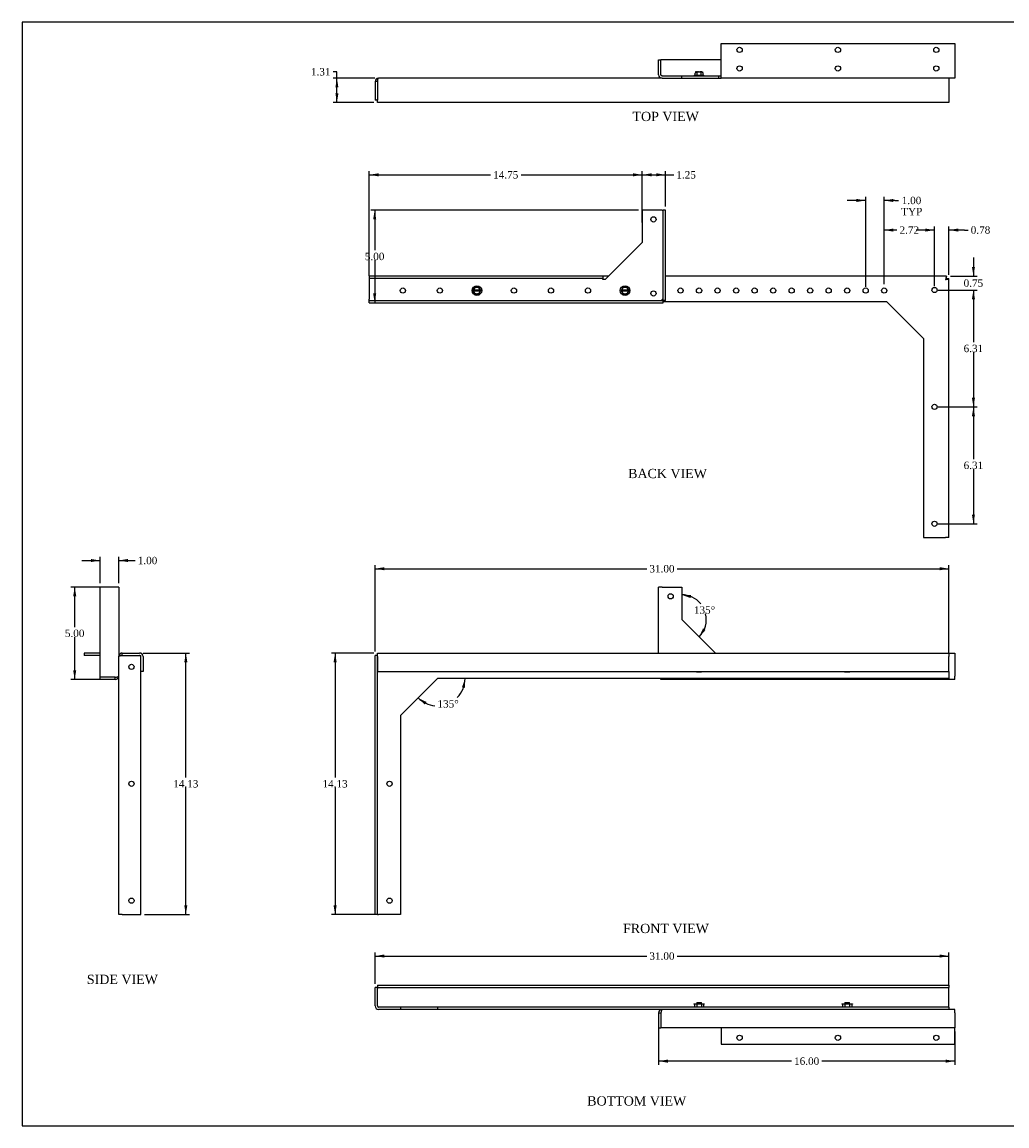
# Model space of a CAD drawing. Header units: inches. Extents: x 0.2 to 89.8, y -0.5 to 59.8.
# Tile 1 of 4: x 0.2 to 53.4, y 0.2 to 59.8. Entities that reach past the tile are written whole.
import ezdxf
from ezdxf.enums import TextEntityAlignment as Align

# ---------------------------------------------------------------- set-up
doc = ezdxf.new("R2010")
doc.units = ezdxf.units.IN
doc.header["$MEASUREMENT"] = 0
for name, color, linetype in [('COM55554-6', 7, 'Continuous'), ('COM55555-6', 7, 'Continuous'), ('Default', 7, 'Continuous'), ('NTS16535', 7, 'Continuous'), ('SCC17994', 7, 'Continuous')]:
    doc.layers.add(name, color=color, linetype=linetype)
doc.styles.add('SEACAD_Times_New_Roman', font='times.ttf')
doc.dimstyles.new('HAMMOND_(STH_-_66x44)', dxfattribs={"dimtxt": 0.4, "dimasz": 0.5, "dimexe": 0.2, "dimexo": 0.2, "dimgap": 0.1, "dimtad": 0, "dimtih": 1, "dimtoh": 1, "dimzin": 0, "dimdsep": 46, "dimtxsty": 'SEACAD_Times_New_Roman', "dimblk1": '_SE_FILLED', "dimblk2": '_SE_FILLED', "dimsah": 1, "dimcen": 0.2, "dimadec": 0, "dimazin": 0, "dimtfac": 0.8, "dimtofl": 0, "dimtmove": 0, "dimatfit": 3, "dimfxl": 1, "dimtolj": 1, "dimtzin": 0, "dimarcsym": 0})

# ---------------------------------------------------------------- blocks, each defined once
blk = doc.blocks.new('SE')
at = {"layer": 'COM55554-6', "color": 7, "linetype": 'Continuous'}
for p, q in [((34.622, 25.703), (34.622, 29.268)), ((34.807, 29.268), (34.622, 29.268)), ((34.807, 29.268), (35.872, 29.268)), ((35.872, 29.268), (35.872, 27.518)), ((35.872, 27.518), (37.687, 25.703)), ((37.997, 25.703), (37.997, 25.703)), ((37.997, 25.703), (50.622, 25.703)), ((50.622, 25.703), (50.622, 25.518)), ((50.622, 25.518), (50.622, 24.453)), ((50.622, 24.268), (50.622, 24.453)), ((34.747, 24.268), (34.747, 24.328)), ((50.622, 24.268), (34.747, 24.268))]:
    blk.add_line(p, q, dxfattribs=at)
blk.add_circle((35.272, 28.768), 0.141, dxfattribs=at)
blk.add_open_spline([(34.778, 24.327), (34.778, 24.325), (34.777, 24.324), (34.772, 24.305), (34.767, 24.292), (34.757, 24.273), (34.752, 24.268), (34.747, 24.268)], degree=3, knots=[0.4782694, 0.4782694, 0.4782694, 0.4782694, 0.5, 0.5, 0.75, 0.75, 1, 1, 1, 1], dxfattribs=at)
at = {"layer": 'COM55555-6', "color": 7, "linetype": 'Continuous'}
for p, q in [((19.432, 25.703), (50.307, 25.703)), ((19.432, 25.518), (19.432, 25.703)), ((50.307, 25.703), (50.307, 25.518)), ((19.432, 25.578), (19.307, 25.578)), ((19.307, 11.578), (19.307, 25.578)), ((19.432, 11.578), (19.432, 25.578)), ((19.432, 25.518), (19.432, 24.703)), ((50.307, 24.703), (50.307, 25.518)), ((19.432, 24.703), (50.307, 24.703)), ((50.307, 24.703), (50.307, 24.328)), ((22.682, 24.328), (20.682, 22.328)), ((50.307, 24.328), (22.682, 24.328)), ((20.682, 22.328), (20.682, 11.578)), ((19.432, 11.578), (19.307, 11.578)), ((19.432, 11.578), (19.492, 11.578)), ((20.682, 11.578), (19.492, 11.578))]:
    blk.add_line(p, q, dxfattribs=at)
for centre in [(20.087, 18.64), (20.087, 12.328)]:
    blk.add_circle(centre, 0.141, dxfattribs=at)
at = {"layer": 'NTS16535', "color": 7, "linetype": 'Continuous'}
for p, q in [((36.653, 24.703), (36.667, 24.68)), ((36.667, 24.68), (36.947, 24.68)), ((36.947, 24.68), (36.961, 24.703)), ((44.653, 24.703), (44.667, 24.68)), ((44.667, 24.68), (44.947, 24.68)), ((44.947, 24.68), (44.961, 24.703))]:
    blk.add_line(p, q, dxfattribs=at)
blk = doc.blocks.new('SE2')
at = {"layer": 'COM55554-6', "color": 7, "linetype": 'Continuous'}
for p, q in [((4.459, 24.393), (4.459, 29.268)), ((5.274, 29.268), (4.459, 29.268)), ((5.459, 29.268), (5.274, 29.268)), ((5.459, 29.268), (5.459, 25.518)), ((4.459, 25.703), (3.584, 25.703)), ((3.584, 25.703), (3.584, 25.578)), ((4.459, 25.578), (3.584, 25.578)), ((4.459, 24.268), (4.459, 24.393)), ((5.274, 24.393), (4.459, 24.393)), ((5.274, 24.393), (4.459, 24.393)), ((5.274, 24.268), (4.459, 24.268)), ((5.274, 24.268), (5.274, 24.393))]:
    blk.add_line(p, q, dxfattribs=at)
for radius, end in [(0.185, 0), (0.06, 293.25672)]:
    blk.add_arc((5.274, 24.453), radius, 270, end, dxfattribs=at)
blk.add_open_spline([(5.274, 24.393), (5.298, 24.398), (5.322, 24.403), (5.367, 24.413), (5.388, 24.418), (5.422, 24.428), (5.436, 24.433), (5.454, 24.443), (5.459, 24.448), (5.459, 24.453)], degree=3, knots=[0, 0, 0, 0, 0.25, 0.25, 0.5, 0.5, 0.75, 0.75, 1, 1, 1, 1], dxfattribs=at)
at = {"layer": 'COM55555-6', "color": 7, "linetype": 'Continuous'}
for p, q in [((5.644, 25.703), (6.587, 25.703)), ((5.644, 25.578), (5.644, 25.703)), ((5.459, 11.578), (5.459, 25.518)), ((5.644, 25.578), (6.647, 25.578)), ((5.644, 25.578), (6.587, 25.578)), ((6.647, 11.578), (6.647, 25.578)), ((6.772, 25.518), (6.772, 24.703)), ((6.772, 24.703), (6.647, 24.703)), ((5.644, 11.578), (5.459, 11.578)), ((5.644, 11.578), (6.647, 11.578))]:
    blk.add_line(p, q, dxfattribs=at)
for centre in [(6.145, 24.953), (6.145, 18.64), (6.145, 12.328)]:
    blk.add_circle(centre, 0.141, dxfattribs=at)
for centre, radius, start, end in [((5.644, 25.518), 0.185, 90, 180), ((6.587, 25.518), 0.185, 0, 90), ((5.644, 25.518), 0.06, 90, 113.25672), ((6.587, 25.518), 0.06, 86.50872, 90)]:
    blk.add_arc(centre, radius, start, end, dxfattribs=at)
blk.add_open_spline([(5.459, 25.518), (5.459, 25.523), (5.464, 25.528), (5.482, 25.538), (5.496, 25.543), (5.53, 25.553), (5.551, 25.558), (5.596, 25.568), (5.62, 25.573), (5.644, 25.578)], degree=3, knots=[0, 0, 0, 0, 0.25, 0.25, 0.5, 0.5, 0.75, 0.75, 1, 1, 1, 1], dxfattribs=at)
blk = doc.blocks.new('SE3')
at = {"layer": 'COM55554-6', "color": 7, "linetype": 'Continuous'}
for p, q in [((37.997, 56.934), (37.997, 58.624)), ((37.997, 58.624), (50.622, 58.624)), ((50.622, 58.624), (50.622, 56.934)), ((34.622, 57.749), (34.747, 57.749)), ((34.622, 56.934), (34.622, 57.749)), ((34.747, 56.934), (34.747, 57.749)), ((37.997, 57.749), (34.747, 57.749)), ((34.747, 56.934), (34.747, 57.749)), ((34.807, 56.874), (35.872, 56.874)), ((34.807, 56.749), (35.872, 56.749)), ((35.872, 56.874), (37.872, 56.874)), ((35.872, 56.749), (35.872, 56.874)), ((35.872, 56.749), (37.872, 56.749)), ((37.872, 56.874), (37.997, 56.874)), ((37.872, 56.749), (37.872, 56.874)), ((37.872, 56.749), (37.997, 56.749)), ((37.997, 56.749), (37.997, 56.934)), ((50.622, 56.749), (37.997, 56.749)), ((50.622, 56.934), (50.622, 56.749))]:
    blk.add_line(p, q, dxfattribs=at)
for centre in [(38.997, 58.279), (44.309, 58.279), (49.622, 58.279), (38.997, 57.279), (44.309, 57.279), (49.622, 57.279)]:
    blk.add_circle(centre, 0.141, dxfattribs=at)
for radius in [0.185, 0.06]:
    blk.add_arc((34.807, 56.934), radius, 180, 270, dxfattribs=at)
blk.add_open_spline([(34.807, 56.874), (34.802, 56.874), (34.797, 56.876), (34.787, 56.882), (34.782, 56.886), (34.772, 56.897), (34.767, 56.904), (34.757, 56.918), (34.752, 56.926), (34.747, 56.934)], degree=3, knots=[0, 0, 0, 0, 0.25, 0.25, 0.5, 0.5, 0.75, 0.75, 1, 1, 1, 1], dxfattribs=at)
blk.add_open_spline([(34.752, 56.911), (34.75, 56.919), (34.749, 56.926), (34.747, 56.934)], degree=3, dxfattribs=at)
at = {"layer": 'COM55555-6', "color": 7, "linetype": 'Continuous'}
for p, q in [((34.807, 56.749), (19.492, 56.749)), ((50.307, 56.749), (50.307, 56.564)), ((19.432, 56.564), (19.307, 56.564)), ((19.307, 56.564), (19.307, 55.561)), ((19.432, 56.564), (19.432, 55.561)), ((19.432, 56.564), (19.432, 55.621)), ((50.307, 56.564), (50.307, 55.621)), ((19.432, 55.561), (19.307, 55.561)), ((19.432, 55.436), (19.432, 55.621)), ((50.307, 55.621), (50.307, 55.436)), ((50.307, 55.436), (19.432, 55.436))]:
    blk.add_line(p, q, dxfattribs=at)
for radius, start in [(0.185, 90), (0.06, 156.74328)]:
    blk.add_arc((19.492, 56.564), radius, start, 180, dxfattribs=at)
blk.add_open_spline([(19.432, 56.564), (19.437, 56.588), (19.442, 56.612), (19.452, 56.657), (19.457, 56.678), (19.467, 56.712), (19.472, 56.726), (19.482, 56.744), (19.487, 56.749), (19.492, 56.749)], degree=3, knots=[0, 0, 0, 0, 0.25, 0.25, 0.5, 0.5, 0.75, 0.75, 1, 1, 1, 1], dxfattribs=at)
at = {"layer": 'SCC17994', "color": 7, "linetype": 'Continuous'}
for p, q in [((36.547, 56.917), (37.067, 56.917)), ((36.547, 56.917), (36.547, 56.874)), ((36.615, 57.044), (36.592, 57.019)), ((36.592, 56.917), (36.592, 57.019)), ((36.615, 57.094), (36.615, 57.044)), ((36.621, 57.094), (36.627, 57.094)), ((36.627, 57.094), (36.665, 57.094)), ((36.665, 57.094), (36.769, 57.094)), ((36.699, 56.917), (36.699, 57.069)), ((36.769, 57.094), (36.845, 57.094)), ((36.845, 57.094), (36.949, 57.094)), ((36.914, 56.917), (36.914, 57.069)), ((36.949, 57.094), (36.987, 57.094)), ((36.987, 57.094), (36.993, 57.094)), ((36.999, 57.094), (36.999, 57.044)), ((36.999, 57.044), (37.022, 57.019)), ((37.022, 56.917), (37.022, 57.019)), ((37.067, 56.874), (37.067, 56.917))]:
    blk.add_line(p, q, dxfattribs=at)
for centre, radius, start, end in [((36.626, 57.019), 0.0753, 89.11959, 98.07639), ((36.988, 57.019), 0.0754, 81.92956, 90.87447)]:
    blk.add_arc(centre, radius, start, end, dxfattribs=at)
for points, knots in [([(36.621, 57.094), (36.62, 57.094), (36.619, 57.094), (36.617, 57.094), (36.616, 57.094), (36.615, 57.094)], [0, 0, 0, 0, 0.5, 0.5, 1, 1, 1, 1]), ([(36.699, 57.069), (36.699, 57.073), (36.699, 57.076), (36.697, 57.081), (36.695, 57.083), (36.691, 57.088), (36.688, 57.09), (36.678, 57.094), (36.671, 57.094), (36.665, 57.094)], [0, 0, 0, 0, 0.125, 0.125, 0.25, 0.25, 0.5, 0.5, 1, 1, 1, 1]), ([(36.769, 57.094), (36.762, 57.094), (36.756, 57.094), (36.743, 57.094), (36.736, 57.093), (36.723, 57.09), (36.716, 57.088), (36.708, 57.083), (36.705, 57.081), (36.701, 57.076), (36.699, 57.073), (36.699, 57.069)], [0, 0, 0, 0, 0.25, 0.25, 0.5, 0.5, 0.75, 0.75, 0.875, 0.875, 1, 1, 1, 1]), ([(36.914, 57.069), (36.914, 57.073), (36.913, 57.076), (36.909, 57.081), (36.906, 57.083), (36.9, 57.087), (36.897, 57.088), (36.891, 57.09), (36.888, 57.091), (36.878, 57.093), (36.871, 57.094), (36.858, 57.094), (36.851, 57.094), (36.845, 57.094)], [0, 0, 0, 0, 0.125, 0.125, 0.25, 0.25, 0.375, 0.375, 0.5, 0.5, 0.75, 0.75, 1, 1, 1, 1]), ([(36.949, 57.094), (36.946, 57.094), (36.943, 57.094), (36.936, 57.094), (36.933, 57.093), (36.926, 57.09), (36.923, 57.088), (36.919, 57.083), (36.917, 57.081), (36.915, 57.076), (36.914, 57.073), (36.914, 57.069)], [0, 0, 0, 0, 0.25, 0.25, 0.5, 0.5, 0.75, 0.75, 0.875, 0.875, 1, 1, 1, 1]), ([(36.993, 57.094), (36.994, 57.094), (36.995, 57.094), (36.997, 57.094), (36.998, 57.094), (36.999, 57.094)], [0, 0, 0, 0, 0.5, 0.5, 1, 1, 1, 1])]:
    blk.add_open_spline(points, degree=3, knots=knots, dxfattribs=at)
blk = doc.blocks.new('SE4')
at = {"layer": 'COM55554-6', "color": 7, "linetype": 'Continuous'}
for p, q in [((34.622, 6.269), (34.622, 5.454)), ((34.622, 6.269), (34.747, 6.269)), ((34.747, 6.269), (34.747, 5.454)), ((34.747, 6.269), (34.747, 5.454)), ((50.622, 6.454), (50.307, 6.454)), ((50.622, 6.269), (50.622, 6.454)), ((50.622, 6.269), (50.622, 5.454)), ((34.622, 5.454), (34.747, 5.454)), ((50.622, 5.454), (34.747, 5.454)), ((37.997, 5.454), (37.997, 4.579)), ((50.622, 4.579), (50.622, 5.454)), ((37.997, 4.579), (50.622, 4.579))]:
    blk.add_line(p, q, dxfattribs=at)
for centre in [(38.997, 4.924), (44.309, 4.924), (49.622, 4.924)]:
    blk.add_circle(centre, 0.141, dxfattribs=at)
for radius, start in [(0.185, 90), (0.06, 156.74328)]:
    blk.add_arc((34.807, 6.269), radius, start, 180, dxfattribs=at)
blk.add_open_spline([(34.807, 6.454), (34.802, 6.454), (34.797, 6.449), (34.787, 6.43), (34.782, 6.417), (34.772, 6.382), (34.767, 6.362), (34.757, 6.317), (34.752, 6.293), (34.747, 6.269)], degree=3, knots=[0, 0, 0, 0, 0.25, 0.25, 0.5, 0.5, 0.75, 0.75, 1, 1, 1, 1], dxfattribs=at)
at = {"layer": 'COM55555-6', "color": 7, "linetype": 'Continuous'}
for p, q in [((19.432, 7.766), (50.307, 7.766)), ((19.432, 7.766), (19.432, 7.641)), ((50.307, 7.766), (50.307, 7.641)), ((19.432, 7.641), (19.307, 7.641)), ((19.307, 6.639), (19.307, 7.641)), ((19.432, 6.639), (19.432, 7.641)), ((19.432, 7.641), (50.307, 7.641)), ((19.432, 7.641), (19.432, 7.581)), ((19.432, 6.639), (19.432, 7.581)), ((50.307, 7.581), (50.307, 7.641)), ((50.307, 6.639), (50.307, 7.581)), ((20.682, 6.579), (19.492, 6.579)), ((22.682, 6.579), (20.682, 6.579)), ((20.682, 6.579), (20.682, 6.454)), ((50.307, 6.579), (22.682, 6.579)), ((22.682, 6.579), (22.682, 6.454)), ((50.307, 6.579), (50.307, 6.639)), ((50.307, 6.579), (50.307, 6.454)), ((20.682, 6.454), (19.492, 6.454)), ((22.682, 6.454), (20.682, 6.454)), ((50.307, 6.454), (22.682, 6.454))]:
    blk.add_line(p, q, dxfattribs=at)
for radius in [0.185, 0.06]:
    blk.add_arc((19.492, 6.639), radius, 180, 270, dxfattribs=at)
blk.add_open_spline([(19.432, 6.639), (19.434, 6.631), (19.435, 6.623), (19.437, 6.615)], degree=3, dxfattribs=at)
blk.add_open_spline([(19.432, 6.639), (19.437, 6.631), (19.442, 6.623), (19.452, 6.609), (19.457, 6.602), (19.467, 6.591), (19.472, 6.586), (19.482, 6.58), (19.487, 6.579), (19.492, 6.579)], degree=3, knots=[0, 0, 0, 0, 0.25, 0.25, 0.5, 0.5, 0.75, 0.75, 1, 1, 1, 1], dxfattribs=at)
at = {"layer": 'NTS16535', "color": 7, "linetype": 'Continuous'}
for p, q in [((36.526, 6.764), (36.667, 6.764)), ((36.526, 6.764), (36.526, 6.734)), ((36.667, 6.734), (36.526, 6.734)), ((36.561, 6.734), (36.561, 6.579)), ((36.667, 6.764), (36.947, 6.764)), ((36.667, 6.764), (36.667, 6.734)), ((36.947, 6.734), (36.667, 6.734)), ((36.684, 6.734), (36.684, 6.579)), ((36.93, 6.734), (36.93, 6.579)), ((36.947, 6.764), (37.088, 6.764)), ((36.947, 6.764), (36.947, 6.734)), ((37.088, 6.734), (36.947, 6.734)), ((37.053, 6.734), (37.053, 6.579)), ((37.088, 6.764), (37.088, 6.734)), ((44.526, 6.764), (44.667, 6.764)), ((44.526, 6.764), (44.526, 6.734)), ((44.667, 6.734), (44.526, 6.734)), ((44.561, 6.734), (44.561, 6.579)), ((44.667, 6.764), (44.947, 6.764)), ((44.667, 6.764), (44.667, 6.734)), ((44.947, 6.734), (44.667, 6.734)), ((44.684, 6.734), (44.684, 6.579)), ((44.93, 6.734), (44.93, 6.579)), ((44.947, 6.764), (45.088, 6.764)), ((44.947, 6.764), (44.947, 6.734)), ((45.088, 6.734), (44.947, 6.734)), ((45.053, 6.734), (45.053, 6.579)), ((45.088, 6.764), (45.088, 6.734))]:
    blk.add_line(p, q, dxfattribs=at)
at = {"layer": 'SCC17994', "color": 7, "linetype": 'Continuous'}
for p, q in [((36.684, 6.829), (36.93, 6.829)), ((36.684, 6.829), (36.684, 6.764)), ((36.93, 6.764), (36.93, 6.829)), ((44.684, 6.829), (44.93, 6.829)), ((44.684, 6.829), (44.684, 6.764)), ((44.93, 6.764), (44.93, 6.829))]:
    blk.add_line(p, q, dxfattribs=at)
blk = doc.blocks.new('SE6')
at = {"layer": 'COM55554-6', "color": 7, "linetype": 'Continuous'}
for p, q in [((33.742, 49.624), (33.742, 47.874)), ((34.807, 49.624), (33.742, 49.624)), ((34.807, 49.624), (34.867, 49.624)), ((34.992, 49.624), (34.867, 49.624)), ((34.867, 44.749), (34.867, 49.624)), ((34.992, 44.749), (34.992, 49.624)), ((33.742, 47.874), (31.742, 45.874)), ((31.617, 46.059), (18.992, 46.059)), ((18.992, 46.059), (18.992, 45.934)), ((31.617, 45.934), (18.992, 45.934)), ((18.992, 45.934), (18.992, 45.874)), ((31.617, 46.059), (31.617, 45.934)), ((31.617, 45.874), (31.617, 45.934)), ((18.992, 45.874), (18.992, 44.809)), ((31.742, 45.874), (31.617, 45.874)), ((18.992, 44.749), (18.992, 44.809)), ((18.992, 44.624), (18.992, 44.749)), ((18.992, 44.749), (34.867, 44.749)), ((34.867, 44.624), (34.867, 44.749)), ((34.992, 44.749), (34.867, 44.749)), ((18.992, 44.624), (34.867, 44.624))]:
    blk.add_line(p, q, dxfattribs=at)
for centre in [(34.342, 49.124), (20.807, 45.279), (22.807, 45.279), (26.807, 45.279), (28.807, 45.279), (30.807, 45.279), (34.342, 45.124)]:
    blk.add_circle(centre, 0.141, dxfattribs=at)
for points in [[(34.807, 44.809), (34.812, 44.801), (34.817, 44.794), (34.827, 44.779), (34.832, 44.772), (34.842, 44.761), (34.847, 44.757), (34.857, 44.751), (34.862, 44.749), (34.867, 44.749)], [(34.867, 44.749), (34.867, 44.754), (34.865, 44.759), (34.859, 44.769), (34.855, 44.774), (34.844, 44.784), (34.837, 44.789), (34.823, 44.799), (34.815, 44.804), (34.807, 44.809)]]:
    blk.add_open_spline(points, degree=3, knots=[0, 0, 0, 0, 0.25, 0.25, 0.5, 0.5, 0.75, 0.75, 1, 1, 1, 1], dxfattribs=at)
at = {"layer": 'COM55555-6', "color": 7, "linetype": 'Continuous'}
for p, q in [((31.926, 46.059), (31.617, 46.059)), ((50.182, 46.059), (34.992, 46.059)), ((50.182, 45.934), (50.182, 46.059)), ((50.182, 45.934), (50.307, 45.934)), ((50.307, 31.934), (50.307, 45.934)), ((34.867, 44.684), (46.932, 44.684)), ((46.932, 44.684), (48.932, 42.684)), ((48.932, 42.684), (48.932, 31.934)), ((48.932, 31.934), (50.122, 31.934)), ((50.307, 31.934), (50.122, 31.934))]:
    blk.add_line(p, q, dxfattribs=at)
for centre in [(35.807, 45.279), (36.807, 45.279), (37.807, 45.279), (38.807, 45.279), (39.807, 45.279), (40.807, 45.279), (41.807, 45.279), (42.807, 45.279), (43.807, 45.279), (44.807, 45.279), (45.807, 45.279), (46.807, 45.279), (49.527, 45.309), (49.527, 38.996), (49.527, 32.684)]:
    blk.add_circle(centre, 0.141, dxfattribs=at)
for points in [[(50.182, 46.059), (50.177, 46.059), (50.172, 46.054), (50.162, 46.035), (50.157, 46.022), (50.147, 45.987), (50.142, 45.967), (50.132, 45.922), (50.127, 45.898), (50.122, 45.874)], [(50.122, 45.874), (50.146, 45.879), (50.17, 45.884), (50.215, 45.894), (50.236, 45.899), (50.27, 45.909), (50.284, 45.914), (50.302, 45.924), (50.307, 45.929), (50.307, 45.934)], [(50.122, 45.874), (50.13, 45.879), (50.138, 45.884), (50.152, 45.894), (50.159, 45.899), (50.17, 45.909), (50.174, 45.914), (50.18, 45.924), (50.182, 45.929), (50.182, 45.934)], [(50.182, 45.934), (50.177, 45.934), (50.172, 45.932), (50.162, 45.926), (50.157, 45.922), (50.147, 45.911), (50.142, 45.904), (50.132, 45.889), (50.127, 45.882), (50.122, 45.874)]]:
    blk.add_open_spline(points, degree=3, knots=[0, 0, 0, 0, 0.25, 0.25, 0.5, 0.5, 0.75, 0.75, 1, 1, 1, 1], dxfattribs=at)
at = {"layer": 'SCC17994', "color": 7, "linetype": 'Continuous'}
for p, q in [((24.615, 45.319), (24.592, 45.279)), ((24.615, 45.319), (24.627, 45.339)), ((24.621, 45.319), (24.615, 45.319)), ((24.621, 45.319), (24.637, 45.319)), ((24.665, 45.405), (24.627, 45.339)), ((24.637, 45.319), (24.977, 45.319)), ((24.665, 45.405), (24.699, 45.465)), ((24.699, 45.465), (24.769, 45.465)), ((24.845, 45.465), (24.769, 45.465)), ((24.845, 45.465), (24.914, 45.465)), ((24.914, 45.465), (24.949, 45.405)), ((24.987, 45.339), (24.949, 45.405)), ((24.993, 45.319), (24.977, 45.319)), ((24.987, 45.339), (24.999, 45.319)), ((24.993, 45.319), (24.999, 45.319)), ((24.999, 45.319), (25.022, 45.279)), ((32.615, 45.319), (32.592, 45.279)), ((32.615, 45.319), (32.627, 45.339)), ((32.621, 45.319), (32.615, 45.319)), ((32.621, 45.319), (32.637, 45.319)), ((32.665, 45.405), (32.627, 45.339)), ((32.637, 45.319), (32.977, 45.319)), ((32.665, 45.405), (32.699, 45.465)), ((32.699, 45.465), (32.769, 45.465)), ((32.845, 45.465), (32.769, 45.465)), ((32.845, 45.465), (32.914, 45.465)), ((32.914, 45.465), (32.949, 45.405)), ((32.987, 45.339), (32.949, 45.405)), ((32.993, 45.319), (32.977, 45.319)), ((32.987, 45.339), (32.999, 45.319)), ((32.993, 45.319), (32.999, 45.319)), ((32.999, 45.319), (33.022, 45.279)), ((25.022, 45.279), (24.592, 45.279)), ((24.592, 45.279), (24.615, 45.239)), ((24.627, 45.218), (24.615, 45.239)), ((24.615, 45.239), (24.621, 45.239)), ((24.621, 45.239), (24.637, 45.239)), ((24.627, 45.218), (24.665, 45.153)), ((24.977, 45.239), (24.637, 45.239)), ((24.699, 45.093), (24.665, 45.153)), ((24.769, 45.093), (24.699, 45.093)), ((24.769, 45.093), (24.845, 45.093)), ((24.914, 45.093), (24.845, 45.093)), ((24.949, 45.153), (24.914, 45.093)), ((24.949, 45.153), (24.987, 45.218)), ((24.993, 45.239), (24.977, 45.239)), ((24.999, 45.239), (24.987, 45.218)), ((24.999, 45.239), (24.993, 45.239)), ((25.022, 45.279), (24.999, 45.239)), ((33.022, 45.279), (32.592, 45.279)), ((32.592, 45.279), (32.615, 45.239)), ((32.627, 45.218), (32.615, 45.239)), ((32.615, 45.239), (32.621, 45.239)), ((32.621, 45.239), (32.637, 45.239)), ((32.627, 45.218), (32.665, 45.153)), ((32.977, 45.239), (32.637, 45.239)), ((32.699, 45.093), (32.665, 45.153)), ((32.769, 45.093), (32.699, 45.093)), ((32.769, 45.093), (32.845, 45.093)), ((32.914, 45.093), (32.845, 45.093)), ((32.949, 45.153), (32.914, 45.093)), ((32.949, 45.153), (32.987, 45.218)), ((32.993, 45.239), (32.977, 45.239)), ((32.999, 45.239), (32.987, 45.218)), ((32.999, 45.239), (32.993, 45.239)), ((33.022, 45.279), (32.999, 45.239))]:
    blk.add_line(p, q, dxfattribs=at)
for centre in [(24.807, 45.279), (32.807, 45.279)]:
    blk.add_circle(centre, 0.26, dxfattribs=at)
for centre, start, end in [((24.807, 45.279), 13.21298, 166.78702), ((32.807, 45.279), 13.21298, 166.78702), ((24.807, 45.279), 193.21298, 346.78702), ((32.807, 45.279), 193.21298, 346.78702)]:
    blk.add_arc(centre, 0.175, start, end, dxfattribs=at)
blk = doc.blocks.new('DMBLK8488')
at = {"layer": 'Default', "linetype": 'Continuous', "transparency": 16777216}
for points in [[(19.807, 30.339), (19.307, 30.256), (19.807, 30.173)], [(49.807, 30.339), (49.807, 30.173), (50.307, 30.256)]]:
    blk.add_hatch(color=7, dxfattribs=at).paths.add_polyline_path(points)
at = {"layer": 'Default', "color": 7, "linetype": 'Continuous', "transparency": 16777216}
for p, q in [((19.307, 25.778), (19.307, 30.456)), ((50.307, 25.718), (50.307, 30.456)), ((19.307, 30.256), (33.984, 30.256)), ((35.629, 30.256), (50.307, 30.256))]:
    blk.add_line(p, q, dxfattribs=at)
at = {"layer": 'Default', "color": 7, "linetype": 'Continuous', "transparency": 16777216, "style": 'SEACAD_Times_New_Roman'}
blk.add_text('31.00', height=0.4, dxfattribs=at).set_placement((34.124, 30.456), align=Align.TOP_LEFT)
blk = doc.blocks.new('_SE_FILLED')
at = {"color": 0}
blk.add_line((0, 0), (-1, 0), dxfattribs=at)
blk.add_solid([(0, 0), (-1, -0.1665), (-1, 0.1665), (0, 0)], dxfattribs=at)
blk = doc.blocks.new('DMBLK8489')
at = {"layer": 'Default', "linetype": 'Continuous', "transparency": 16777216}
for points in [[(17.064, 25.203), (17.231, 25.203), (17.147, 25.703)], [(17.064, 12.078), (17.147, 11.578), (17.231, 12.078)]]:
    blk.add_hatch(color=7, dxfattribs=at).paths.add_polyline_path(points)
at = {"layer": 'Default', "color": 7, "linetype": 'Continuous', "transparency": 16777216}
for p, q in [((19.232, 25.703), (16.947, 25.703)), ((17.147, 25.703), (17.147, 18.98)), ((17.147, 18.44), (17.147, 11.578)), ((19.292, 11.578), (16.947, 11.578))]:
    blk.add_line(p, q, dxfattribs=at)
at = {"layer": 'Default', "color": 7, "linetype": 'Continuous', "transparency": 16777216, "style": 'SEACAD_Times_New_Roman'}
blk.add_text('14.13', height=0.4, dxfattribs=at).set_placement((16.465, 18.84), align=Align.TOP_LEFT)
blk = doc.blocks.new('DMBLK8490')
at = {"layer": 'Default', "linetype": 'Continuous', "transparency": 16777216}
for points in [[(19.807, 9.419), (19.307, 9.335), (19.807, 9.252)], [(49.807, 9.419), (49.807, 9.252), (50.307, 9.335)]]:
    blk.add_hatch(color=7, dxfattribs=at).paths.add_polyline_path(points)
at = {"layer": 'Default', "color": 7, "linetype": 'Continuous', "transparency": 16777216}
for p, q in [((19.307, 7.841), (19.307, 9.535)), ((19.307, 9.335), (33.984, 9.335)), ((35.629, 9.335), (50.307, 9.335)), ((50.307, 7.781), (50.307, 9.535))]:
    blk.add_line(p, q, dxfattribs=at)
at = {"layer": 'Default', "color": 7, "linetype": 'Continuous', "transparency": 16777216, "style": 'SEACAD_Times_New_Roman'}
blk.add_text('31.00', height=0.4, dxfattribs=at).set_placement((34.124, 9.535), align=Align.TOP_LEFT)
blk = doc.blocks.new('DMBLK8491')
at = {"layer": 'Default', "linetype": 'Continuous', "transparency": 16777216}
for points in [[(51.712, 46.559), (51.546, 46.559), (51.629, 46.059)], [(51.712, 44.809), (51.629, 45.309), (51.546, 44.809)]]:
    blk.add_hatch(color=7, dxfattribs=at).paths.add_polyline_path(points)
at = {"layer": 'Default', "color": 7, "linetype": 'Continuous', "transparency": 16777216}
for p, q in [((51.629, 47.059), (51.629, 46.059)), ((50.382, 46.059), (51.829, 46.059)), ((49.727, 45.309), (51.829, 45.309)), ((51.629, 45.309), (51.629, 44.309))]:
    blk.add_line(p, q, dxfattribs=at)
at = {"layer": 'Default', "color": 7, "linetype": 'Continuous', "transparency": 16777216, "style": 'SEACAD_Times_New_Roman'}
blk.add_text('0.75', height=0.4, dxfattribs=at).set_placement((51.098, 45.884), align=Align.TOP_LEFT)
blk = doc.blocks.new('DMBLK8492')
at = {"layer": 'Default', "linetype": 'Continuous', "transparency": 16777216}
for points in [[(51.712, 44.809), (51.629, 45.309), (51.546, 44.809)], [(51.712, 39.496), (51.546, 39.496), (51.629, 38.996)]]:
    blk.add_hatch(color=7, dxfattribs=at).paths.add_polyline_path(points)
at = {"layer": 'Default', "color": 7, "linetype": 'Continuous', "transparency": 16777216}
for p, q in [((49.727, 45.309), (51.829, 45.309)), ((51.629, 45.309), (51.629, 42.493)), ((51.629, 41.953), (51.629, 38.996)), ((49.727, 38.996), (51.829, 38.996))]:
    blk.add_line(p, q, dxfattribs=at)
at = {"layer": 'Default', "color": 7, "linetype": 'Continuous', "transparency": 16777216, "style": 'SEACAD_Times_New_Roman'}
blk.add_text('6.31', height=0.4, dxfattribs=at).set_placement((51.098, 42.353), align=Align.TOP_LEFT)
blk = doc.blocks.new('DMBLK8493')
at = {"layer": 'Default', "linetype": 'Continuous', "transparency": 16777216}
for points in [[(51.712, 38.496), (51.629, 38.996), (51.546, 38.496)], [(51.712, 33.184), (51.546, 33.184), (51.629, 32.684)]]:
    blk.add_hatch(color=7, dxfattribs=at).paths.add_polyline_path(points)
at = {"layer": 'Default', "color": 7, "linetype": 'Continuous', "transparency": 16777216}
for p, q in [((49.727, 38.996), (51.829, 38.996)), ((51.629, 38.996), (51.629, 36.18)), ((51.629, 35.64), (51.629, 32.684)), ((49.727, 32.684), (51.829, 32.684))]:
    blk.add_line(p, q, dxfattribs=at)
at = {"layer": 'Default', "color": 7, "linetype": 'Continuous', "transparency": 16777216, "style": 'SEACAD_Times_New_Roman'}
blk.add_text('6.31', height=0.4, dxfattribs=at).set_placement((51.098, 36.04), align=Align.TOP_LEFT)
blk = doc.blocks.new('DMBLK8494')
at = {"layer": 'Default', "linetype": 'Continuous', "transparency": 16777216}
for points in [[(49.027, 48.631), (49.027, 48.464), (49.527, 48.547)], [(50.807, 48.631), (50.307, 48.547), (50.807, 48.464)]]:
    blk.add_hatch(color=7, dxfattribs=at).paths.add_polyline_path(points)
at = {"layer": 'Default', "color": 7, "linetype": 'Continuous', "transparency": 16777216}
for p, q in [((49.527, 48.547), (48.527, 48.547)), ((49.527, 45.509), (49.527, 48.747)), ((50.307, 46.134), (50.307, 48.747)), ((51.141, 48.547), (50.307, 48.547)), ((51.141, 48.547), (51.341, 48.547))]:
    blk.add_line(p, q, dxfattribs=at)
at = {"layer": 'Default', "color": 7, "linetype": 'Continuous', "transparency": 16777216, "style": 'SEACAD_Times_New_Roman'}
blk.add_text('0.78', height=0.4, dxfattribs=at).set_placement((51.481, 48.747), align=Align.TOP_LEFT)
blk = doc.blocks.new('DMBLK8495')
at = {"layer": 'Default', "linetype": 'Continuous', "transparency": 16777216}
for points in [[(47.307, 48.631), (46.807, 48.547), (47.307, 48.464)], [(49.027, 48.631), (49.027, 48.464), (49.527, 48.547)]]:
    blk.add_hatch(color=7, dxfattribs=at).paths.add_polyline_path(points)
at = {"layer": 'Default', "color": 7, "linetype": 'Continuous', "transparency": 16777216}
for p, q in [((46.807, 45.619), (46.807, 48.747)), ((47.496, 48.547), (46.807, 48.547)), ((49.527, 48.547), (48.838, 48.547)), ((49.527, 45.509), (49.527, 48.747))]:
    blk.add_line(p, q, dxfattribs=at)
at = {"layer": 'Default', "color": 7, "linetype": 'Continuous', "transparency": 16777216, "style": 'SEACAD_Times_New_Roman'}
blk.add_text('2.72', height=0.4, dxfattribs=at).set_placement((47.636, 48.747), align=Align.TOP_LEFT)
blk = doc.blocks.new('DMBLK8496')
at = {"layer": 'Default', "linetype": 'Continuous', "transparency": 16777216}
for points in [[(2.997, 28.768), (3.164, 28.768), (3.08, 29.268)], [(2.997, 24.768), (3.08, 24.268), (3.164, 24.768)]]:
    blk.add_hatch(color=7, dxfattribs=at).paths.add_polyline_path(points)
at = {"layer": 'Default', "color": 7, "linetype": 'Continuous', "transparency": 16777216}
for p, q in [((4.667, 29.268), (2.88, 29.268)), ((3.08, 27.108), (3.08, 29.268)), ((3.08, 24.268), (3.08, 26.568)), ((4.667, 24.268), (2.88, 24.268))]:
    blk.add_line(p, q, dxfattribs=at)
at = {"layer": 'Default', "color": 7, "linetype": 'Continuous', "transparency": 16777216, "style": 'SEACAD_Times_New_Roman'}
blk.add_text('5.00', height=0.4, dxfattribs=at).set_placement((2.55, 26.968), align=Align.TOP_LEFT)
blk = doc.blocks.new('DMBLK8497')
at = {"layer": 'Default', "linetype": 'Continuous', "transparency": 16777216}
for points in [[(3.959, 30.783), (3.959, 30.616), (4.459, 30.7)], [(5.959, 30.783), (5.459, 30.7), (5.959, 30.616)]]:
    blk.add_hatch(color=7, dxfattribs=at).paths.add_polyline_path(points)
at = {"layer": 'Default', "color": 7, "linetype": 'Continuous', "transparency": 16777216}
for p, q in [((3.459, 30.7), (4.459, 30.7)), ((4.459, 29.468), (4.459, 30.9)), ((5.459, 29.468), (5.459, 30.9)), ((5.459, 30.7), (6.146, 30.7)), ((6.146, 30.7), (6.346, 30.7))]:
    blk.add_line(p, q, dxfattribs=at)
at = {"layer": 'Default', "color": 7, "linetype": 'Continuous', "transparency": 16777216, "style": 'SEACAD_Times_New_Roman'}
blk.add_text('1.00', height=0.4, dxfattribs=at).set_placement((6.486, 30.9), align=Align.TOP_LEFT)
blk = doc.blocks.new('DMBLK8502')
at = {"layer": 'Default', "linetype": 'Continuous', "transparency": 16777216}
for points in [[(19.201, 49.124), (19.368, 49.124), (19.284, 49.624)], [(19.201, 45.124), (19.284, 44.624), (19.368, 45.124)]]:
    blk.add_hatch(color=7, dxfattribs=at).paths.add_polyline_path(points)
at = {"layer": 'Default', "color": 7, "linetype": 'Continuous', "transparency": 16777216}
for p, q in [((33.542, 49.624), (19.084, 49.624)), ((19.284, 49.624), (19.284, 47.464)), ((19.284, 46.924), (19.284, 44.624))]:
    blk.add_line(p, q, dxfattribs=at)
at = {"layer": 'Default', "color": 7, "linetype": 'Continuous', "transparency": 16777216, "style": 'SEACAD_Times_New_Roman'}
blk.add_text('5.00', height=0.4, dxfattribs=at).set_placement((18.753, 47.324), align=Align.TOP_LEFT)
blk = doc.blocks.new('DMBLK8503')
at = {"layer": 'Default', "linetype": 'Continuous', "transparency": 16777216}
for points in [[(34.242, 51.615), (33.742, 51.532), (34.242, 51.449)], [(34.492, 51.615), (34.492, 51.449), (34.992, 51.532)]]:
    blk.add_hatch(color=7, dxfattribs=at).paths.add_polyline_path(points)
at = {"layer": 'Default', "color": 7, "linetype": 'Continuous', "transparency": 16777216}
for p, q in [((33.742, 49.824), (33.742, 51.732)), ((33.742, 51.532), (35.239, 51.532)), ((34.992, 49.824), (34.992, 51.732)), ((35.239, 51.532), (35.439, 51.532))]:
    blk.add_line(p, q, dxfattribs=at)
at = {"layer": 'Default', "color": 7, "linetype": 'Continuous', "transparency": 16777216, "style": 'SEACAD_Times_New_Roman'}
blk.add_text('1.25', height=0.4, dxfattribs=at).set_placement((35.579, 51.732), align=Align.TOP_LEFT)
blk = doc.blocks.new('DMBLK8504')
at = {"layer": 'Default', "linetype": 'Continuous', "transparency": 16777216}
for points in [[(19.492, 51.615), (18.992, 51.532), (19.492, 51.449)], [(33.242, 51.615), (33.242, 51.449), (33.742, 51.532)]]:
    blk.add_hatch(color=7, dxfattribs=at).paths.add_polyline_path(points)
at = {"layer": 'Default', "color": 7, "linetype": 'Continuous', "transparency": 16777216}
for p, q in [((18.992, 46.074), (18.992, 51.732)), ((18.992, 51.532), (25.544, 51.532)), ((27.189, 51.532), (33.742, 51.532)), ((33.742, 48.949), (33.742, 51.732))]:
    blk.add_line(p, q, dxfattribs=at)
at = {"layer": 'Default', "color": 7, "linetype": 'Continuous', "transparency": 16777216, "style": 'SEACAD_Times_New_Roman'}
blk.add_text('14.75', height=0.4, dxfattribs=at).set_placement((25.684, 51.732), align=Align.TOP_LEFT)
blk = doc.blocks.new('DMBLK8506')
at = {"layer": 'Default', "linetype": 'Continuous', "transparency": 16777216}
for points in [[(9.166, 25.203), (9.083, 25.703), (8.999, 25.203)], [(9.166, 12.078), (8.999, 12.078), (9.083, 11.578)]]:
    blk.add_hatch(color=7, dxfattribs=at).paths.add_polyline_path(points)
at = {"layer": 'Default', "color": 7, "linetype": 'Continuous', "transparency": 16777216}
for p, q in [((6.787, 25.703), (9.283, 25.703)), ((9.083, 18.98), (9.083, 25.703)), ((9.083, 11.578), (9.083, 18.44)), ((6.847, 11.578), (9.283, 11.578))]:
    blk.add_line(p, q, dxfattribs=at)
at = {"layer": 'Default', "color": 7, "linetype": 'Continuous', "transparency": 16777216, "style": 'SEACAD_Times_New_Roman'}
blk.add_text('14.13', height=0.4, dxfattribs=at).set_placement((8.4, 18.84), align=Align.TOP_LEFT)
blk = doc.blocks.new('DMBLK8507')
at = {"layer": 'Default', "linetype": 'Continuous', "transparency": 16777216}
for points in [[(17.161, 56.249), (17.327, 56.249), (17.244, 56.749)], [(17.161, 55.936), (17.244, 55.436), (17.327, 55.936)]]:
    blk.add_hatch(color=7, dxfattribs=at).paths.add_polyline_path(points)
at = {"layer": 'Default', "color": 7, "linetype": 'Continuous', "transparency": 16777216}
for p, q in [((17.244, 57.098), (17.044, 57.098)), ((19.292, 56.749), (17.044, 56.749)), ((17.244, 55.436), (17.244, 57.098)), ((19.232, 55.436), (17.044, 55.436))]:
    blk.add_line(p, q, dxfattribs=at)
at = {"layer": 'Default', "color": 7, "linetype": 'Continuous', "transparency": 16777216, "style": 'SEACAD_Times_New_Roman'}
blk.add_text('1.31', height=0.4, dxfattribs=at).set_placement((15.842, 57.298), align=Align.TOP_LEFT)
blk = doc.blocks.new('DMBLK8508')
at = {"layer": 'Default', "linetype": 'Continuous', "transparency": 16777216}
for points in [[(35.122, 3.577), (35.122, 3.744), (34.622, 3.66)], [(50.122, 3.577), (50.622, 3.66), (50.122, 3.744)]]:
    blk.add_hatch(color=7, dxfattribs=at).paths.add_polyline_path(points)
at = {"layer": 'Default', "color": 7, "linetype": 'Continuous', "transparency": 16777216}
for p, q in [((34.622, 5.661), (34.622, 3.46)), ((50.622, 5.254), (50.622, 3.46)), ((41.799, 3.66), (34.622, 3.66)), ((50.622, 3.66), (43.444, 3.66))]:
    blk.add_line(p, q, dxfattribs=at)
at = {"layer": 'Default', "color": 7, "linetype": 'Continuous', "transparency": 16777216, "style": 'SEACAD_Times_New_Roman'}
blk.add_text('16.00', height=0.4, dxfattribs=at).set_placement((41.939, 3.86), align=Align.TOP_LEFT)
blk = doc.blocks.new('DMBLK8509')
at = {"layer": 'Default', "linetype": 'Continuous', "transparency": 16777216}
for points in [[(24.165, 23.821), (24.166, 24.328), (24, 23.849)], [(22.088, 23.057), (21.632, 23.278), (21.992, 22.921)]]:
    blk.add_hatch(color=7, dxfattribs=at).paths.add_polyline_path(points)
at = {"layer": 'Default', "color": 7, "linetype": 'Continuous', "transparency": 16777216}
for start, end in [(315.98673, 0), (225, 264.37787)]:
    blk.add_arc((22.682, 24.328), 1.484, start, end, dxfattribs=at)
at = {"layer": 'Default', "color": 7, "linetype": 'Continuous', "transparency": 16777216, "style": 'SEACAD_Times_New_Roman'}
blk.add_text('135°', height=0.4, dxfattribs=at).set_placement((22.677, 23.156), align=Align.TOP_LEFT)
blk = doc.blocks.new('DMBLK8510')
at = {"layer": 'Default', "linetype": 'Continuous', "transparency": 16777216}
for points in [[(36.379, 28.835), (35.872, 28.847), (36.348, 28.671)], [(37.024, 27.039), (36.811, 26.579), (37.161, 26.946)]]:
    blk.add_hatch(color=7, dxfattribs=at).paths.add_polyline_path(points)
at = {"layer": 'Default', "color": 7, "linetype": 'Continuous', "transparency": 16777216}
for start, end in [(39.6895, 90), (315, 13.42242)]:
    blk.add_arc((35.872, 27.518), 1.328, start, end, dxfattribs=at)
at = {"layer": 'Default', "color": 7, "linetype": 'Continuous', "transparency": 16777216, "style": 'SEACAD_Times_New_Roman'}
blk.add_text('135°', height=0.4, dxfattribs=at).set_placement((36.526, 28.227), align=Align.TOP_LEFT)
blk = doc.blocks.new('DMBLK8512')
at = {"layer": 'Default', "linetype": 'Continuous', "transparency": 16777216}
for points in [[(45.307, 50.231), (45.307, 50.064), (45.807, 50.147)], [(47.307, 50.231), (46.807, 50.147), (47.307, 50.064)]]:
    blk.add_hatch(color=7, dxfattribs=at).paths.add_polyline_path(points)
at = {"layer": 'Default', "color": 7, "linetype": 'Continuous', "transparency": 16777216}
for p, q in [((45.807, 50.147), (44.807, 50.147)), ((45.807, 45.479), (45.807, 50.347)), ((46.807, 45.619), (46.807, 50.347)), ((47.387, 50.147), (46.807, 50.147)), ((47.387, 50.147), (47.587, 50.147))]:
    blk.add_line(p, q, dxfattribs=at)
at = {"layer": 'Default', "color": 7, "linetype": 'Continuous', "transparency": 16777216, "style": 'SEACAD_Times_New_Roman'}
for s, p in [('1.00', (47.755, 50.347)), ('TYP', (47.727, 49.747))]:
    blk.add_text(s, height=0.4, dxfattribs=at).set_placement(p, align=Align.TOP_LEFT)
blk = doc.blocks.new('BORDER')
at = {"layer": 'Default', "color": 7, "linetype": 'Continuous'}
for p, q in [((0, 27.86), (-41.86, 27.86)), ((-41.86, 27.86), (-41.86, 0)), ((-41.86, 0), (0, 0))]:
    blk.add_line(p, q, dxfattribs=at)

msp = doc.modelspace()

# ---------------------------------------------------------------- block references
at = {"layer": 'Default', "color": 7, "xscale": 2.14, "yscale": 2.14, "zscale": 2.14}
msp.add_blockref('BORDER', (89.818, 0.161), dxfattribs=at)
at = {"layer": 'Default'}
for name in ['SE3', 'SE6', 'SE2', 'SE', 'SE4']:
    msp.add_blockref(name, (0, 0), dxfattribs=at)

# ---------------------------------------------------------------- texts
at = {"layer": 'Default', "color": 7, "linetype": 'Continuous', "style": 'SEACAD_Times_New_Roman'}
for s, p in [('TOP VIEW', (33.211, 54.936)), ('BACK VIEW', (32.975, 35.649)), ('FRONT VIEW', (32.701, 11.078)), ('SIDE VIEW', (3.738, 8.328)), ('BOTTOM VIEW', (30.767, 1.762))]:
    msp.add_text(s, height=0.5, dxfattribs=at).set_placement(p, align=Align.TOP_LEFT)

# ---------------------------------------------------------------- dimensions: what is measured, and where the dimension line sits
at = {"layer": 'Default', "color": 7, "linetype": 'Continuous'}
for base, p1, p2, angle, picture, middle, dimtype in [((17.244, 56.749), (19.432, 55.436), (19.492, 56.749), 90, 'DMBLK8507', (17.044, 57.098), 160), ((33.742, 51.532), (33.742, 49.624), (34.992, 49.624), 0, 'DMBLK8503', (35.439, 51.532), 161), ((4.459, 30.7), (4.459, 29.268), (5.459, 29.268), 0, 'DMBLK8497', (6.346, 30.7), 161)]:
    dim = msp.add_linear_dim(base=base, p1=p1, p2=p2, angle=angle, text='\\A1;<>', dimstyle='HAMMOND_(STH_-_66x44)', override={"dimtmove": 1}, dxfattribs=at)
    dim.commit()
    dim.dimension.update_dxf_attribs({"geometry": picture, "text_midpoint": middle, "dimtype": dimtype})
for base, p1, p2, picture, middle in [((33.742, 51.532), (18.992, 45.874), (33.742, 48.749), 'DMBLK8504', (26.367, 51.532)), ((46.807, 48.547), (49.527, 45.309), (46.807, 45.419), 'DMBLK8495', (48.167, 48.547)), ((50.307, 9.335), (19.307, 6.639), (50.307, 7.581), 'DMBLK8490', (34.807, 9.335)), ((34.622, 3.66), (50.622, 6.269), (34.622, 5.861), 'DMBLK8508', (42.622, 3.66))]:
    dim = msp.add_linear_dim(base=base, p1=p1, p2=p2, text='\\A1;<>', dimstyle='HAMMOND_(STH_-_66x44)', dxfattribs=at)
    dim.commit()
    dim.dimension.update_dxf_attribs({"geometry": picture, "text_midpoint": middle, "dimtype": 160})
for base, p1, p2, text, picture, middle in [((45.807, 50.147), (46.807, 45.419), (45.807, 45.279), '\\A1;<>\\PTYP', 'DMBLK8512', (47.587, 50.147)), ((49.527, 48.547), (50.307, 45.934), (49.527, 45.309), '\\A1;<>', 'DMBLK8494', (51.341, 48.547))]:
    dim = msp.add_linear_dim(base=base, p1=p1, p2=p2, text=text, dimstyle='HAMMOND_(STH_-_66x44)', override={"dimtmove": 1}, dxfattribs=at)
    dim.commit()
    dim.dimension.update_dxf_attribs({"geometry": picture, "text_midpoint": middle, "dimtype": 160})
for base, p1, p2, angle, picture, middle, dimtype in [((19.284, 44.624), (33.742, 49.624), (34.867, 44.624), 90, 'DMBLK8502', (19.284, 47.124), 160), ((51.629, 45.309), (50.182, 46.059), (49.527, 45.309), 90, 'DMBLK8491', (51.629, 45.684), 160), ((51.629, 45.309), (49.527, 45.309), (49.527, 38.996), 270, 'DMBLK8492', (51.629, 42.153), 161), ((51.629, 38.996), (49.527, 38.996), (49.527, 32.684), 270, 'DMBLK8493', (51.629, 35.84), 161), ((19.307, 30.256), (19.307, 25.578), (50.307, 25.518), 359.88931, 'DMBLK8488', (34.807, 30.256), 161), ((3.08, 24.268), (4.867, 24.268), (4.867, 29.268), 90, 'DMBLK8496', (3.08, 26.768), 161), ((9.083, 11.578), (6.647, 11.578), (6.587, 25.703), 90.24338, 'DMBLK8506', (9.083, 18.64), 161), ((17.147, 25.703), (19.432, 25.703), (19.492, 11.578), 270.24293, 'DMBLK8489', (17.147, 18.64), 161)]:
    dim = msp.add_linear_dim(base=base, p1=p1, p2=p2, angle=angle, text='\\A1;<>', dimstyle='HAMMOND_(STH_-_66x44)', dxfattribs=at)
    dim.commit()
    dim.dimension.update_dxf_attribs({"geometry": picture, "text_midpoint": middle, "dimtype": dimtype})
for base, line1, line2, picture, middle in [((37.099, 28.027), ((35.872, 27.518), (37.872, 25.518)), ((35.872, 27.518), (35.872, 29.268)), 'DMBLK8510', (37.099, 28.027)), ((23.25, 22.956), ((22.682, 24.328), (50.307, 24.328)), ((22.682, 24.328), (20.682, 22.328)), 'DMBLK8509', (23.25, 22.956))]:
    dim = msp.add_angular_dim_2l(base=base, line1=line1, line2=line2, text='\\A1;<>', dimstyle='HAMMOND_(STH_-_66x44)', dxfattribs=at)
    dim.commit()
    dim.dimension.update_dxf_attribs({"geometry": picture, "text_midpoint": middle, "dimtype": 162})

doc.saveas('drawing.dxf')
